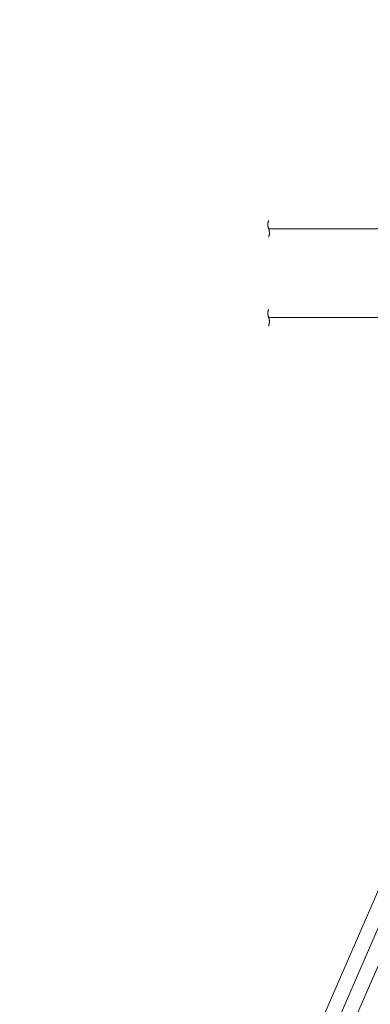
# Model space of a CAD drawing. Header units: millimetres. Extents: x 0 to 630, y 0 to 297.
# Tile 2 of 22: x 0 to 65, y 114 to 297. Entities that reach past the tile are written whole.
import ezdxf

# ---------------------------------------------------------------- set-up
doc = ezdxf.new("R2010")
doc.units = ezdxf.units.MM
for name, pattern in [('K5LT_AXLED', [26.939054, 22.439054, -1.5, 1.5, -1.5]), ('K5LT_THIN', [0]), ('K5LT_THIN_INCLUDED_TO_HATCHING', [0])]:
    doc.linetypes.add(name, pattern=pattern)
doc.layers.add('Системный слой', color=7, linetype='Continuous')

# ---------------------------------------------------------------- blocks, each defined once
blk = doc.blocks.new('U73')
at = {"layer": 'Системный слой', "color": 7, "linetype": 'K5LT_THIN_INCLUDED_TO_HATCHING', "lineweight": 18}
for p, q in [((46.17, 242.48), (46.18, 242.52)), ((46.17, 242.44), (46.17, 242.48)), ((46.17, 242.4), (46.17, 242.44)), ((46.17, 242.36), (46.17, 242.4)), ((46.17, 242.32), (46.17, 242.36)), ((46.17, 242.28), (46.17, 242.32)), ((46.17, 242.24), (46.17, 242.28)), ((46.18, 242.2), (46.17, 242.24)), ((46.18, 242.56), (46.19, 242.6)), ((46.18, 242.52), (46.18, 242.56)), ((46.18, 242.16), (46.18, 242.2)), ((46.19, 242.12), (46.18, 242.16)), ((46.19, 242.64), (46.2, 242.68)), ((46.19, 242.6), (46.19, 242.64)), ((46.19, 242.08), (46.19, 242.12)), ((46.2, 242.04), (46.19, 242.08)), ((46.2, 242.68), (46.21, 242.72)), ((46.21, 242), (46.2, 242.04)), ((46.21, 242.72), (46.22, 242.76)), ((46.22, 241.96), (46.21, 242)), ((46.22, 242.8), (46.24, 242.84)), ((46.22, 242.76), (46.22, 242.8)), ((46.23, 241.92), (46.22, 241.96)), ((46.24, 241.88), (46.23, 241.92)), ((46.24, 242.84), (46.25, 242.88)), ((46.25, 242.88), (46.26, 242.92)), ((46.26, 242.92), (46.27, 242.96)), ((46.27, 242.96), (46.28, 243)), ((46.28, 243), (46.29, 243.04)), ((46.29, 243.04), (46.31, 243.08)), ((46.31, 243.08), (46.32, 243.12)), ((46.32, 243.12), (46.32, 243.13)), ((46.25, 241.84), (46.24, 241.88)), ((46.26, 241.8), (46.25, 241.84)), ((46.27, 241.76), (46.26, 241.8)), ((46.28, 241.72), (46.27, 241.76)), ((46.29, 241.68), (46.28, 241.72)), ((46.31, 241.64), (46.29, 241.68)), ((46.32, 241.6), (46.31, 241.64)), ((46.33, 241.56), (46.32, 241.6)), ((46.32, 240.04), (46.33, 240.08)), ((46.34, 241.52), (46.33, 241.56)), ((46.33, 240.08), (46.35, 240.12)), ((46.36, 241.48), (46.34, 241.52)), ((46.35, 240.12), (46.36, 240.16)), ((46.37, 241.44), (46.36, 241.48)), ((46.36, 240.16), (46.37, 240.2)), ((46.38, 241.4), (46.37, 241.44)), ((46.37, 240.2), (46.38, 240.24)), ((46.39, 241.36), (46.38, 241.4)), ((46.38, 240.24), (46.39, 240.28)), ((46.4, 241.32), (46.39, 241.36)), ((46.39, 240.28), (46.41, 240.32)), ((46.41, 241.28), (46.4, 241.32)), ((46.42, 241.24), (46.41, 241.28)), ((46.41, 240.32), (46.42, 240.36)), ((46.43, 241.2), (46.42, 241.24)), ((46.42, 240.36), (46.43, 240.4)), ((46.44, 241.16), (46.43, 241.2)), ((46.43, 240.44), (46.44, 240.48)), ((46.43, 240.4), (46.43, 240.44)), ((46.45, 241.12), (46.44, 241.16)), ((46.44, 240.48), (46.45, 240.52)), ((46.45, 241.08), (46.45, 241.12)), ((46.46, 241.04), (46.45, 241.08)), ((46.45, 240.52), (46.46, 240.56)), ((46.47, 241), (46.46, 241.04)), ((46.46, 240.6), (46.47, 240.64)), ((46.46, 240.56), (46.46, 240.6)), ((46.47, 240.96), (46.47, 241)), ((46.47, 240.92), (46.47, 240.96)), ((46.48, 240.88), (46.47, 240.92)), ((46.47, 240.72), (46.48, 240.76)), ((46.47, 240.68), (46.47, 240.72)), ((46.47, 240.64), (46.47, 240.68)), ((46.48, 240.84), (46.48, 240.88)), ((46.48, 240.8), (46.48, 240.84)), ((46.48, 240.76), (46.48, 240.8))]:
    blk.add_line(p, q, dxfattribs=at)
blk = doc.blocks.new('U74')
at = {"layer": 'Системный слой', "color": 7, "linetype": 'K5LT_THIN_INCLUDED_TO_HATCHING', "lineweight": 18}
for p, q in [((46.17, 259), (46.18, 259.04)), ((46.17, 258.96), (46.17, 259)), ((46.17, 258.92), (46.17, 258.96)), ((46.17, 258.88), (46.17, 258.92)), ((46.17, 258.84), (46.17, 258.88)), ((46.17, 258.8), (46.17, 258.84)), ((46.17, 258.76), (46.17, 258.8)), ((46.18, 258.72), (46.17, 258.76)), ((46.18, 259.08), (46.19, 259.12)), ((46.18, 259.04), (46.18, 259.08)), ((46.18, 258.68), (46.18, 258.72)), ((46.19, 258.64), (46.18, 258.68)), ((46.19, 259.16), (46.2, 259.2)), ((46.19, 259.12), (46.19, 259.16)), ((46.19, 258.6), (46.19, 258.64)), ((46.2, 258.56), (46.19, 258.6)), ((46.2, 259.2), (46.21, 259.24)), ((46.21, 258.52), (46.2, 258.56)), ((46.21, 259.24), (46.22, 259.28)), ((46.22, 258.48), (46.21, 258.52)), ((46.22, 259.32), (46.24, 259.36)), ((46.22, 259.28), (46.22, 259.32)), ((46.23, 258.44), (46.22, 258.48)), ((46.24, 258.4), (46.23, 258.44)), ((46.24, 259.36), (46.25, 259.4)), ((46.25, 258.36), (46.24, 258.4)), ((46.25, 259.4), (46.26, 259.44)), ((46.26, 259.44), (46.27, 259.48)), ((46.27, 259.48), (46.28, 259.52)), ((46.28, 259.52), (46.29, 259.56)), ((46.29, 259.56), (46.31, 259.6)), ((46.31, 259.6), (46.32, 259.64)), ((46.32, 259.64), (46.32, 259.65)), ((46.26, 258.32), (46.25, 258.36)), ((46.27, 258.28), (46.26, 258.32)), ((46.28, 258.24), (46.27, 258.28)), ((46.29, 258.2), (46.28, 258.24)), ((46.31, 258.16), (46.29, 258.2)), ((46.32, 258.12), (46.31, 258.16)), ((46.33, 258.08), (46.32, 258.12)), ((46.32, 256.56), (46.33, 256.6)), ((46.34, 258.04), (46.33, 258.08)), ((46.33, 256.6), (46.35, 256.64)), ((46.36, 258), (46.34, 258.04)), ((46.35, 256.64), (46.36, 256.68)), ((46.37, 257.96), (46.36, 258)), ((46.36, 256.68), (46.37, 256.72)), ((46.38, 257.92), (46.37, 257.96)), ((46.37, 256.72), (46.38, 256.76)), ((46.39, 257.88), (46.38, 257.92)), ((46.38, 256.76), (46.39, 256.8)), ((46.4, 257.84), (46.39, 257.88)), ((46.39, 256.8), (46.41, 256.84)), ((46.41, 257.8), (46.4, 257.84)), ((46.42, 257.76), (46.41, 257.8)), ((46.41, 256.84), (46.42, 256.88)), ((46.43, 257.72), (46.42, 257.76)), ((46.42, 256.88), (46.43, 256.92)), ((46.44, 257.68), (46.43, 257.72)), ((46.43, 256.96), (46.44, 257)), ((46.43, 256.92), (46.43, 256.96)), ((46.45, 257.64), (46.44, 257.68)), ((46.44, 257), (46.45, 257.04)), ((46.45, 257.6), (46.45, 257.64)), ((46.46, 257.56), (46.45, 257.6)), ((46.45, 257.04), (46.46, 257.08)), ((46.47, 257.52), (46.46, 257.56)), ((46.46, 257.12), (46.47, 257.16)), ((46.46, 257.08), (46.46, 257.12)), ((46.47, 257.48), (46.47, 257.52)), ((46.47, 257.44), (46.47, 257.48)), ((46.48, 257.4), (46.47, 257.44)), ((46.47, 257.24), (46.48, 257.28)), ((46.47, 257.2), (46.47, 257.24)), ((46.47, 257.16), (46.47, 257.2)), ((46.48, 257.36), (46.48, 257.4)), ((46.48, 257.32), (46.48, 257.36)), ((46.48, 257.28), (46.48, 257.32))]:
    blk.add_line(p, q, dxfattribs=at)

msp = doc.modelspace()

# ---------------------------------------------------------------- linework, layer by layer
at = {"layer": 'Системный слой', "color": 7, "linetype": 'K5LT_THIN', "lineweight": 18}
for p, q in [((109.55453, 258.10467), (46.32187, 258.10467)), ((118.89723, 240.85801), (33.23954, 44.02321)), ((114.48198, 241.58376), (46.32187, 241.58376)), ((28.10469, 46.25777), (111.11191, 237.002))]:
    msp.add_line(p, q, dxfattribs=at)
at = {"layer": 'Системный слой', "color": 7, "linetype": 'K5LT_AXLED', "lineweight": 18}
msp.add_line((25.76437, 33.86288), (115.16541, 239.2996), dxfattribs=at)

# ---------------------------------------------------------------- block references
at = {"layer": 'Системный слой'}
for name in ['U74', 'U73']:
    msp.add_blockref(name, (0, 0), dxfattribs=at)

doc.saveas('drawing.dxf')
